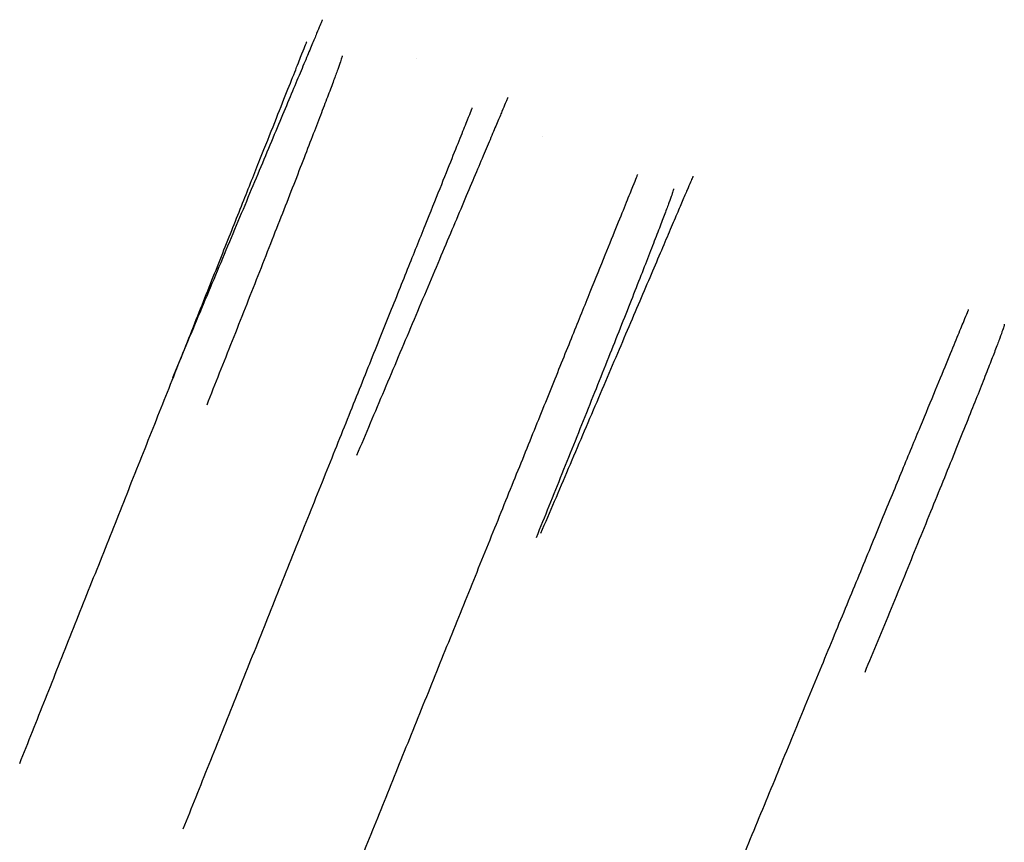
# Model space of a CAD drawing. Header units: millimetres. Extents: x -910 to 990, y -200 to 570.
# Tile 124 of 256: x 610 to 635, y 379 to 400. Entities that reach past the tile are written whole.
import ezdxf

# ---------------------------------------------------------------- set-up
doc = ezdxf.new("R2010")
doc.units = ezdxf.units.MM
doc.layers.add('IGES level 2', color=7, linetype='Continuous', true_color=0xc0c0c0)
doc.layers.add('IGES level 28', color=7, linetype='Continuous', true_color=0xc0c0c0)

msp = doc.modelspace()

# ---------------------------------------------------------------- linework, layer by layer
at = {"layer": 'IGES level 2'}
for points, weights in [([(609.6945514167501, 380.8026845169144, 365.00000000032), (617.0859441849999, 399.3867452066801, 365.0000000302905), (617.0859441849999, 399.38674520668, 385.0000000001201)], [0.99999999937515, 0.707106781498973, 1]), ([(617.9977104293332, 399.0237942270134, 652.8008892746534), (618.0749098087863, 398.9930363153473, 662.4486396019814), (614.5089447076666, 390.0347698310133, 662.7941054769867)], [1, 0.7196554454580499, 1]), ([(613.9048642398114, 379.121287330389, 365.00000000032), (621.348352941, 397.6845433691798, 365.0000000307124), (621.3483529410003, 397.6845433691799, 385.00000000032)], [0.9999999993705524, 0.7071067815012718, 1]), ([(618.1103644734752, 377.4280443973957, 365.00000000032), (625.6071183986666, 395.96985335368, 365.0000000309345), (625.6071183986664, 395.96985335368, 385.00000000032)], [0.9999999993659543, 0.7071067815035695, 0.9999999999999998]), ([(626.5269667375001, 395.59759226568, 652.71866665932), (626.6109885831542, 395.5635563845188, 662.3744458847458), (622.990731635, 386.61805398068, 662.71210981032)], [1, 0.7193643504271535, 1]), ([(626.5052934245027, 374.0019999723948, 365.0000000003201), (634.1271410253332, 392.4927392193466, 365.0000000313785), (634.1271410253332, 392.4927392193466, 385.00000000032)], [0.9999999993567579, 0.7071067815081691, 1]), ([(635.0457600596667, 392.1136484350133, 652.6294651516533), (635.136286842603, 392.0762468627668, 662.292965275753), (631.4513559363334, 383.1484747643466, 662.6231140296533)], [1, 0.719084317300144, 1])]:
    msp.add_rational_spline(points, weights, degree=2, dxfattribs=at)
msp.add_open_spline([(623.1502720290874, 396.960766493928, 652.7512605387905), (623.1502720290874, 396.960766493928, 518.8756302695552), (623.1502720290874, 396.960766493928, 385.00000000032)], degree=2, dxfattribs=at)
at = {"layer": 'IGES level 28'}
for points, weights in [([(617.4898726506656, 399.956381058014, 374.9999999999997), (617.4898726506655, 399.9563810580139, 364.9999999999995), (613.6265197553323, 390.732796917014, 364.9999999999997)], [0.9999999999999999, 0.707106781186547, 0.9999999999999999]), ([(622.2616991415, 397.94896121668, 374.9999999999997), (622.2616991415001, 397.9489612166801, 364.9999999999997), (618.369603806, 388.7374687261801, 364.9999999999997)], [1, 0.7071067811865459, 1]), ([(627.0302939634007, 395.9245874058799, 374.9999999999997), (627.0302939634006, 395.9245874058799, 364.9999999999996), (623.1063985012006, 386.7265960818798, 364.9999999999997)], [1, 0.7071067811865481, 1])]:
    msp.add_rational_spline(points, weights, degree=2, dxfattribs=at)
msp.add_open_spline([(619.8984732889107, 398.9452966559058, 837.7093800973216), (619.8984732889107, 398.9452966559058, 606.3546900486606), (619.8984732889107, 398.9452966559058, 374.9999999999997)], degree=2, dxfattribs=at)

doc.saveas('drawing.dxf')
